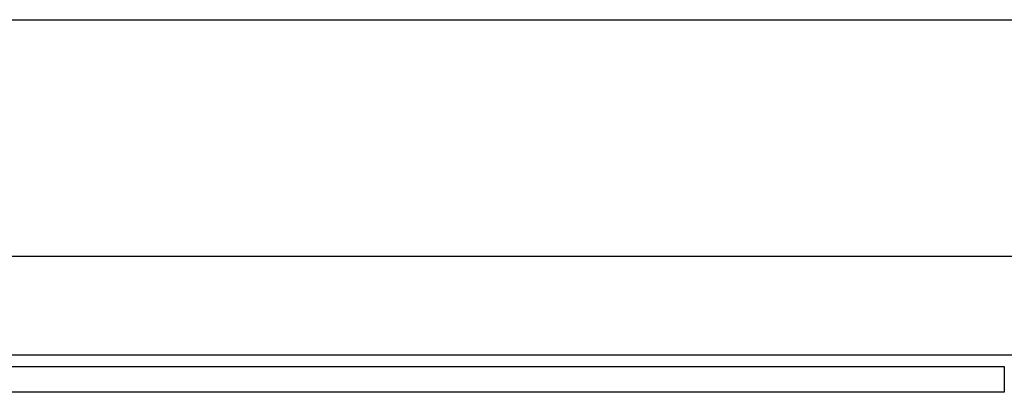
# Model space of a CAD drawing. Header units: inches. Extents: x 17 to 570, y 51 to 268.
# Tile 61 of 256: x 34.23 to 36.83, y 147.365 to 148.348. Entities that reach past the tile are written whole.
import ezdxf

# ---------------------------------------------------------------- set-up
doc = ezdxf.new("R2010")
doc.units = ezdxf.units.IN
doc.header["$MEASUREMENT"] = 0
doc.layers.add('Visible Edges(ANSI)', color=7, linetype='Continuous', lineweight=25)
doc.layers.add('Visible Tangent Edges(ANSI)', color=7, linetype='Continuous', lineweight=25)

msp = doc.modelspace()

# ---------------------------------------------------------------- linework, layer by layer
at = {"layer": 'Visible Edges(ANSI)'}
for p, q in [((18.0055, 148.3481), (75.9415, 148.3481)), ((37.1681, 147.7231), (22.577, 147.7231)), ((22.915, 147.4331), (36.83, 147.4331)), ((36.83, 147.3651), (22.915, 147.3651))]:
    msp.add_line(p, q, dxfattribs=at)
at = {"layer": 'Visible Tangent Edges(ANSI)'}
for p, q in [((22.8486, 147.4641), (36.8965, 147.4641)), ((36.83, 147.4331), (36.83, 147.3651))]:
    msp.add_line(p, q, dxfattribs=at)

doc.saveas('drawing.dxf')
